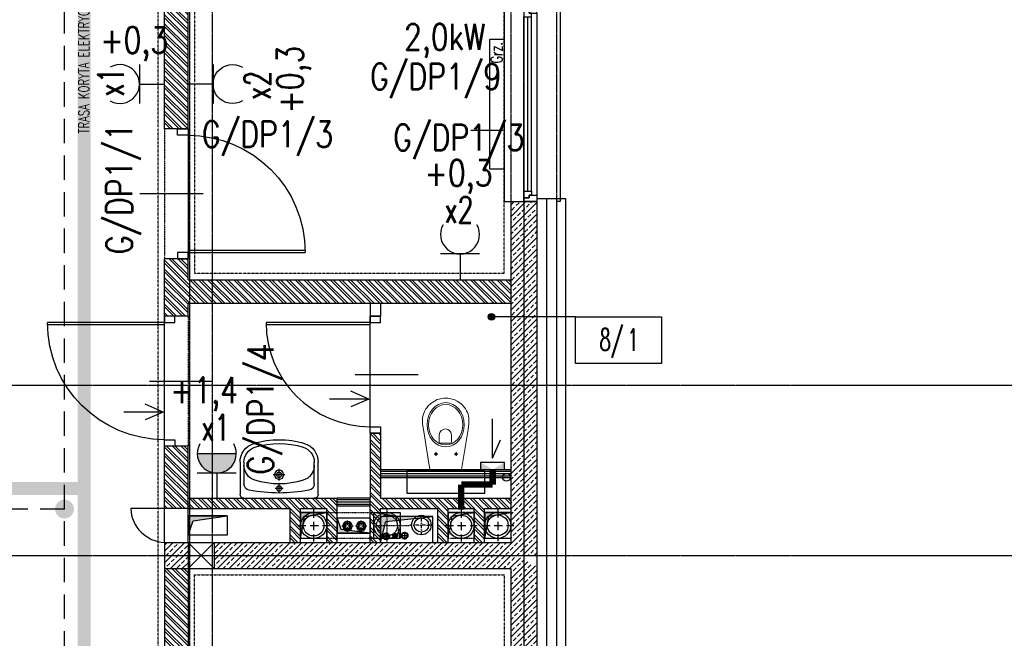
# Model space of a CAD drawing. Header units: inches. Extents: x 788 to 26783, y -4103 to 21.
# Tile 36 of 101: x 4852 to 5608, y -3355 to -2879. Entities that reach past the tile are written whole.
import ezdxf
from ezdxf.enums import TextEntityAlignment as Align

# ---------------------------------------------------------------- set-up
doc = ezdxf.new("R2010")
doc.units = ezdxf.units.IN
doc.header["$MEASUREMENT"] = 0
for name, pattern in [('00-inst$0$DASHDOT', [1, 0.5, -0.25, 0, -0.25]), ('CENTER', [2, 1.25, -0.25, 0.25, -0.25]), ('DASHDOT', [1, 0.5, -0.25, 0, -0.25]), ('DASHED', [0.75, 0.5, -0.25]), ('DASHED2', [0.375, 0.25, -0.125]), ('DIVIDE', [31.75, 12.7, -6.35, 0, -6.35, 0, -6.35]), ('HIDDEN', [9.525, 6.35, -3.175])]:
    doc.linetypes.add(name, pattern=pattern)
for name, color, linetype in [('Drz---drzwi', 5, 'Continuous'), ('E35', 6, 'Continuous'), ('E50', 3, 'Continuous'), ('E50kor', 3, 'Continuous'), ('Ins-co', 2, 'Continuous'), ('Ins-el-opis', 232, 'Continuous'), ('Ins-tele-opis', 216, 'Continuous'), ('Ins-went', 141, 'Continuous'), ('Ins-wod', 4, 'Continuous'), ('m-went-wywiew', 1, 'Continuous'), ('Mco-piony', 10, 'Continuous'), ('Mks-piony', 86, 'Continuous'), ('Mpoż-rury', 121, 'Continuous'), ('Okn---okna', 5, 'Continuous'), ('Opis-pom', 6, 'Continuous'), ('Opis_pom_ramka', 6, 'Continuous'), ('Os-osie glowne', 1, 'CENTER'), ('Sc-beton', 7, 'Continuous'), ('Sc-beton-hatch', 86, 'Continuous'), ('Sc-cegla pustak', 42, 'Continuous'), ('Sc-cegla pustak-hatch', 8, 'Continuous'), ('Sc-gk', 120, 'Continuous'), ('Sc-izolacja term-styropian', 151, 'STYROPIAN-KA'), ('Sc-kamien', 31, 'Continuous'), ('Sc-nadproza kon', 5, 'DASHED2'), ('Sc-silikat', 61, 'Continuous'), ('Sch-opis', 51, 'Continuous'), ('Suf-widok', 8, 'Continuous'), ('W-otwor-strop', 1, 'Continuous'), ('W-otwor-strop-nad', 126, 'DASHED2'), ('W-przebicia-ściany', 223, 'Continuous'), ('Wyp-sanitar', 131, 'Continuous')]:
    doc.layers.add(name, color=color, linetype=linetype)
doc.styles.add('KA wymiar', font='romans.shx', dxfattribs={"width": 0.6})
doc.styles.add('ROMANS', font='romans', dxfattribs={"width": 0.85})
doc.linetypes.add('BATTING', pattern='A,0.0001,-0.1,[134,ltypeshp.shx,S=0.1,R=0,X=-0.1,Y=0],-0.2,[134,ltypeshp.shx,S=0.1,R=180,X=0.1,Y=0],-0.1', length=0.4001)
doc.linetypes.add('STYROPIAN-KA', pattern='A,0.0001,-0.1,[135,ltypeshp.shx,S=0.1,R=0,X=-0.1,Y=0],0,[135,ltypeshp.shx,S=0.1,R=180,X=0.1,Y=0],-0.1', length=0.2001)
pattern_1 = [(135, (-46844.6223, 59645.477), (-3.36759605, -3.36759605), []), (135, (-46844.6223, 59647.722), (-3.36759605, -3.36759605), [])]
pattern_2 = [(45, (-46844.622, 59645.477), (-4.49012806, 4.49012806), []), (45, (-46840.132, 59645.477), (-4.49012806, 4.49012806), [3.175, -1.5875])]

# ---------------------------------------------------------------- blocks, each defined once
blk = doc.blocks.new('_0630_DRZWI_90')
at = {"ltscale": 7}
for p, q in [((5, 8), (5, 98)), ((6.8, 8), (6.8, 97.98))]:
    blk.add_line(p, q, dxfattribs=at)
at = {"ltscale": 25}
for p, q in [((50, 19.7), (50, -28.9)), ((5, 8), (0, 8)), ((0, 8), (5, 8)), ((0, 0), (0, 8)), ((95, 8), (5, 8)), ((5, 8), (5, 0)), ((95, 8), (95, 0)), ((100, 8), (95, 8)), ((100, 0), (100, 8)), ((5, 0), (0, 0)), ((5, 0), (0, 0)), ((95, 0), (100, 0)), ((95, 0), (100, 0))]:
    blk.add_line(p, q, dxfattribs=at)
at = {"ltscale": 7}
blk.add_arc((5, 8), 90, 0, 90, dxfattribs=at)
blk = doc.blocks.new('_GKJDFKG')
at = {"ltscale": 25}
for p, q in [((-8, -5), (-8, 0)), ((-8, 0), (-8, -5)), ((0, 0), (-8, 0)), ((0, -5), (0, 0)), ((0, -5), (0, 0)), ((-8, -85), (-8, -5)), ((-8, -5), (0, -5)), ((-19.7, -45), (28.9, -45)), ((-8, -85), (0, -85)), ((-8, -90), (-8, -85)), ((0, -90), (-8, -90)), ((0, -85), (0, -90)), ((0, -85), (0, -90))]:
    blk.add_line(p, q, dxfattribs=at)
at = {"ltscale": 7}
for p, q in [((-8, -5), (-88, -5)), ((-8, -6.8), (-87.98, -6.8))]:
    blk.add_line(p, q, dxfattribs=at)
blk.add_arc((-8, -5), 80, 180, 270)
blk = doc.blocks.new('umywalka_60x45')
at = {"ltscale": 25}
for p, q in [((-27, 0), (27, 0)), ((-30, -27.72), (-30, -3)), ((3, -7.5), (-3, -7.5)), ((0, -4.5), (0, -10.5)), ((30, -3), (30, -27.72)), ((-27, -27.72), (-27, -11.03)), ((0, -13.5), (0, -22.5)), ((27, -11.03), (27, -27.72)), ((4.5, -18), (-4.5, -18))]:
    blk.add_line(p, q, dxfattribs=at)
for centre, radius in [((0, -7.5), 2), ((0, -18), 3.5), ((0, -18), 2)]:
    blk.add_circle(centre, radius, dxfattribs=at)
for centre, radius, start, end in [((27, -3), 3, 0, 90), ((-27, -3), 3, 90, 180), ((-22, -11.03), 5, 100.52627, 180), ((0, -129.43), 125.43, 79.47373, 100.52627), ((22, -11.03), 5, 0, 79.47373), ((-15, -25.28), 12, 107.3129, 180), ((0, -73.4), 62.4, 72.6871, 107.3129), ((15, -25.28), 12, 0, 72.6871), ((-15, -27.72), 15, 180, 252.6871), ((-15, -27.72), 12, 180, 252.6871), ((15, -27.72), 12, 287.3129, 0), ((15, -27.72), 15, 287.3129, 0), ((0, 20.4), 65.4, 252.6871, 287.3129), ((0, 20.4), 62.4, 252.6871, 287.3129)]:
    blk.add_arc(centre, radius, start, end, dxfattribs=at)
blk = doc.blocks.new('_FKHJK')
for p, q in [((-10, 0), (-15, 0)), ((-15, 0), (-15, -150)), ((25, 0), (28, 0)), ((28, 0), (28, -150)), ((10, -5), (10, -145)), ((0, -142), (0, -8)), ((3, -142), (3, -8)), ((6, -142), (6, -8)), ((-15, -150), (-10, -150)), ((28, -150), (25, -150))]:
    blk.add_line(p, q)
at = {"linetype": 'DASHED2'}
for p, q in [((-10, 0), (-10, -150)), ((25, 0), (25, -150))]:
    blk.add_line(p, q, dxfattribs=at)
for points in [[(10, -5), (10, 0), (0, 0), (0, -3), (4, -3), (4, -5)], [(6, -8), (6, -5), (4, -5), (4, -3), (0, -3), (0, -5), (0, -8)], [(6, -142), (6, -145), (4, -145), (4, -147), (0, -147), (0, -145), (0, -142)], [(10, -145), (10, -150), (0, -150), (0, -147), (4, -147), (4, -145)]]:
    blk.add_lwpolyline(points, close=True)
blk = doc.blocks.new('_KOLO_WC_PODWIESZONE')
at = {"lineweight": 0}
for p, q in [((-12.21, 0), (-17.15, -30.7)), ((-12.21, 0), (12.21, 0)), ((12.21, 0), (17.15, -30.7)), ((-8.01, -11.98), (-9.42, -11.98)), ((-8.01, -11.98), (-8.01, -10.54)), ((-8.01, -11.98), (-6.53, -11.98)), ((-8.01, -11.98), (-8.01, -13.41)), ((7.49, -11.98), (6.08, -11.98)), ((7.49, -11.98), (7.49, -10.54)), ((7.49, -11.98), (8.97, -11.98)), ((7.49, -11.98), (7.49, -13.41)), ((-4.44, -21.51), (-4.44, -26.77)), ((-3.5, -20.21), (4, -20.21)), ((4.94, -21.51), (4.94, -26.77)), ((-17.15, -30.7), (-17.82, -35.14)), ((-17.82, -35.14), (-17.77, -39.69)), ((17.15, -30.7), (17.82, -35.14)), ((17.82, -35.14), (17.77, -39.69)), ((-17.77, -39.69), (-17.51, -41.08)), ((-17.51, -41.08), (-17.12, -42.53)), ((-17.12, -42.53), (-16.6, -43.93)), ((-16.6, -43.93), (-15.97, -45.29)), ((-15.97, -45.29), (-15.22, -46.59)), ((15.97, -45.29), (15.22, -46.59)), ((16.6, -43.93), (15.97, -45.29)), ((17.12, -42.53), (16.6, -43.93)), ((17.51, -41.08), (17.12, -42.53)), ((17.77, -39.69), (17.51, -41.08)), ((-15.22, -46.59), (-14.37, -47.83)), ((-14.37, -47.83), (-13.41, -48.99)), ((-13.41, -48.99), (-11.77, -50.6)), ((-11.77, -50.6), (-10, -51.94)), ((-10, -51.94), (-8.71, -52.72)), ((-8.71, -52.72), (-6.54, -53.77)), ((8.71, -52.72), (6.54, -53.77)), ((10, -51.94), (8.71, -52.72)), ((11.77, -50.6), (10, -51.94)), ((13.41, -48.99), (11.77, -50.6)), ((14.37, -47.83), (13.41, -48.99)), ((15.22, -46.59), (14.37, -47.83)), ((-6.54, -53.77), (-5.07, -54.25)), ((-5.07, -54.25), (-3.02, -54.72)), ((-3.02, -54.72), (-1.52, -54.92)), ((-1.52, -54.92), (0, -55)), ((1.52, -54.92), (0, -55)), ((3.02, -54.72), (1.52, -54.92)), ((5.07, -54.25), (3.02, -54.72)), ((6.54, -53.77), (5.07, -54.25))]:
    blk.add_line(p, q, dxfattribs=at)
for centre, radius, start, end in [((-3.24, -21.39), 1.2, 102.23395, 185.88986), ((3.75, -21.39), 1.2, 354.11014, 77.76605), ((0.25, -26.54), 4.7, 182.80221, 357.19779)]:
    blk.add_arc(centre, radius, start, end, dxfattribs=at)
for centre in [(-8.01, -11.98), (7.49, -11.98)]:
    blk.add_ellipse(centre, major_axis=(0.599, 0.599), ratio=1, start_param=5.497787, end_param=11.780972, dxfattribs=at)
for major_axis, ratio in [((0, -17), 0.838235), ((0, -15.54), 0.845174)]:
    blk.add_ellipse((0.05, -34.5), major_axis=major_axis, ratio=ratio, dxfattribs=at)
blk = doc.blocks.new('_STRZAŁKA_WENT')
for q in [(-6.02, -14.01), (0, -30.24), (6.02, -14.01)]:
    blk.add_line((0, 0), q)
blk = doc.blocks.new('_vxkdjhgkljhkgjhk')
for q in [(14.01, 6.02), (30.24, 0)]:
    blk.add_line((0, 0), q)
blk = doc.blocks.new('W160')
at = {"layer": 'm-went-wywiew', "color": 254, "linetype": 'HIDDEN'}
for p, q in [((-141996.39, 41106.12), (-141996.39, 41081.57)), ((-142008.66, 41093.85), (-141984.11, 41093.85))]:
    blk.add_line(p, q, dxfattribs=at)
at = {"layer": 'm-went-wywiew', "color": 254}
blk.add_circle((-141996.39, 41093.85), 10, dxfattribs=at)
at = {"layer": 'm-went-wywiew'}
blk.add_circle((-141996.39, 41093.85), 8, dxfattribs=at)
blk = doc.blocks.new('_opis_pom_metka')
at = {"layer": 'Opis_pom_ramka'}
blk.add_lwpolyline([(-33.13, 0), (32.87, 0), (32.87, -36), (-33.13, -36)], close=True, dxfattribs=at)
at = {"style": 'KA wymiar', "width": 0.6}
blk.add_attdef('KO/', text='', height=16.8, dxfattribs=at).set_placement((3.45, -25.87), align=Align.RIGHT)
blk.add_attdef('NR', (3.8, -26.16), '', height=16.8, dxfattribs=at)
blk = doc.blocks.new('pco')
at = {"layer": 'Mco-piony', "color": 9, "linetype": 'DASHDOT', "ltscale": 3}
for p, q in [((-2604.83, -19.79), (-2604.83, -8.89)), ((-2599.38, -14.34), (-2610.28, -14.34))]:
    blk.add_line(p, q, dxfattribs=at)
at = {"layer": 'Mco-piony', "color": 9}
blk.add_circle((-2604.83, -14.34), 4.53, dxfattribs=at)
at = {"layer": 'Mco-piony'}
blk.add_circle((-2604.83, -14.34), 3.2, dxfattribs=at)
at = {"layer": 'Mco-piony', "color": 8}
blk.add_circle((-2604.83, -14.34), 2.6, dxfattribs=at)
blk = doc.blocks.new('pion')
at = {"layer": 'Mpoż-rury', "color": 8}
for p, q in [((61201.15, 11076.35), (61207.15, 11076.35)), ((61204.15, 11079.35), (61204.15, 11073.35))]:
    blk.add_line(p, q, dxfattribs=at)
blk.add_circle((61204.13, 11076.35), 2.55, dxfattribs=at)
at = {"layer": 'Mpoż-rury'}
blk.add_circle((61204.15, 11076.35), 2, dxfattribs=at)
blk = doc.blocks.new('g2')
at = {"layer": 'E35'}
blk.add_line((15, 19.27), (-15, 19.27), dxfattribs=at)
blk.add_arc((0, 34.27), 15, 150, 30, dxfattribs=at)
at = {"layer": 'E50'}
blk.add_line((0, 19.27), (0, 0), dxfattribs=at)
blk = doc.blocks.new('G1')
at = {"layer": 'E35'}
blk.add_hatch(color=256, dxfattribs=at).paths.add_polyline_path([(10, 22.85), (-10, 22.85, 1)])
for p, q in [((-10, 22.85), (10, 22.85)), ((10, 12.85), (-10, 12.85))]:
    blk.add_line(p, q, dxfattribs=at)
blk.add_arc((0, 22.85), 10, 150, 30, dxfattribs=at)
at = {"layer": 'E50'}
blk.add_line((0, 12.85), (0, 0), dxfattribs=at)

msp = doc.modelspace()

# ---------------------------------------------------------------- hatches: boundary and pattern name
at = {"layer": 'Ins-went'}
h = msp.add_hatch(color=256, dxfattribs=at)
h.paths.add_polyline_path([(5224.12, -3225.03), (5214.94, -3225.03), (5224.12, -3219.52)])
h.paths.add_polyline_path([(5205.76, -3225.03), (5205.76, -3219.52), (5214.94, -3225.03)])
at = {"layer": 'Opis-pom'}
h = msp.add_hatch(color=256, dxfattribs=at)
edge = h.paths.add_edge_path()
edge.add_arc((5214.11, -3107.58), 2.5, 0, 360)
at = {"layer": 'Sc-beton-hatch'}
h = msp.add_hatch(dxfattribs=at)
h.set_pattern_fill('ANSI33', color=256, style=0)
h.set_pattern_definition(pattern_2)
h.paths.add_polyline_path([(5238.93, -3107.58), (5248.93, -3107.58), (5248.93, -3019.03), (5238.93, -3019.03)])
h.paths.add_polyline_path([(5238.93, -3019.03), (5228.93, -3019.03), (5228.93, -3107.58), (5238.93, -3107.58)])
h.paths.add_polyline_path([(5238.93, -3107.58), (5228.93, -3107.58), (5228.93, -3160.03), (5238.93, -3160.03)])
h.paths.add_polyline_path([(5248.93, -3107.58), (5238.93, -3107.58), (5238.93, -3160.03), (5248.93, -3160.03)])
h = msp.add_hatch(dxfattribs=at)
h.set_pattern_fill('ANSI33', color=256, style=0)
h.set_pattern_definition(pattern_2)
h.paths.add_polyline_path([(5248.93, -3160.03), (5238.93, -3160.03), (5238.93, -3238.79), (5248.93, -3237.32)])
h.paths.add_polyline_path([(5238.93, -3160.03), (5228.93, -3160.03), (5228.93, -3240.27), (5238.93, -3238.79)])
h.paths.add_polyline_path([(5238.93, -3238.79), (5228.93, -3240.27), (5228.93, -3267.72), (5238.93, -3267.55)])
h.paths.add_polyline_path([(5238.93, -3267.55), (5248.93, -3267.38), (5248.93, -3237.32), (5238.93, -3238.79)])
h = msp.add_hatch(dxfattribs=at)
h.set_pattern_fill('ANSI33', color=256, style=0)
h.set_pattern_definition(pattern_2)
h.paths.add_polyline_path([(5238.93, -3355.03), (5228.93, -3355.03), (5228.93, -3501.03), (5238.93, -3501.03)])
h.paths.add_polyline_path([(5248.93, -3355.03), (5238.93, -3355.03), (5238.93, -3501.03), (5248.93, -3501.03)])
h.paths.add_polyline_path([(5248.93, -3299.59), (5238.93, -3294.17), (5238.93, -3355.03), (5248.93, -3355.03)])
h.paths.add_polyline_path([(5238.93, -3294.17), (5233.14, -3291.03), (5161.67, -3291.03), (5162.27, -3301.03), (5228.93, -3301.03), (5228.93, -3355.03), (5238.93, -3355.03)])
h.paths.add_polyline_path([(5248.93, -3267.38), (5238.93, -3267.55), (5238.93, -3291.03), (5248.93, -3291.03)])
h.paths.add_polyline_path([(5238.93, -3267.55), (5228.93, -3267.72), (5228.93, -3277.89), (5228.93, -3281.03), (5214.7, -3281.03), (5233.14, -3291.03), (5238.93, -3291.03)])
h.paths.add_polyline_path([(5214.7, -3281.03), (5161.06, -3281.03), (5161.67, -3291.03), (5233.14, -3291.03)])
h.paths.add_polyline_path([(5161.06, -3281.03), (5148.93, -3281.03), (5149.84, -3291.03), (5161.67, -3291.03)])
h.paths.add_polyline_path([(5161.67, -3291.03), (5149.84, -3291.03), (5150.76, -3301.03), (5162.27, -3301.03)])
h.paths.add_polyline_path([(5148.93, -3281.03), (5141.16, -3281.03), (5142.41, -3291.03), (5149.84, -3291.03)])
h.paths.add_polyline_path([(5149.84, -3291.03), (5142.41, -3291.03), (5143.66, -3301.03), (5150.76, -3301.03)])
h.paths.add_polyline_path([(5142.41, -3291.03), (5099.58, -3291.03), (5094.52, -3301.03), (5143.66, -3301.03)])
h.paths.add_polyline_path([(5141.16, -3281.03), (5128.93, -3281.03), (5104.65, -3281.03), (5099.58, -3291.03), (5142.41, -3291.03)])
h.paths.add_polyline_path([(5104.65, -3281.03), (5077.39, -3281.03), (5077.1, -3291.03), (5099.58, -3291.03)])
h.paths.add_polyline_path([(5099.58, -3291.03), (5077.1, -3291.03), (5076.8, -3301.03), (5094.52, -3301.03)])
h.paths.add_polyline_path([(5077.1, -3291.03), (5000.93, -3291.03), (5000.93, -3301.03), (5076.8, -3301.03)])
h.paths.add_polyline_path([(5077.39, -3281.03), (5000.93, -3281.03), (5000.93, -3291.03), (5077.1, -3291.03)])
h.paths.add_polyline_path([(4980.93, -3291.03), (4962.93, -3291.03), (4962.93, -3301.03), (4980.93, -3301.03)])
h.paths.add_polyline_path([(4980.93, -3281.03), (4962.93, -3281.03), (4962.93, -3291.03), (4980.93, -3291.03)])
h.paths.add_polyline_path([(5230.46, -3305.08), (5247.39, -3305.08), (5247.39, -3322.33), (5230.46, -3322.33)], flags=9)
h.paths.add_polyline_path([(5172.95, -3299.49), (5172.95, -3282.57), (5190.2, -3282.57), (5190.2, -3299.49)], flags=9)
h.paths.add_polyline_path([(5086.55, -3295.38), (5086.55, -3278.46), (5103.8, -3278.46), (5103.8, -3295.38)], flags=9)
at = {"layer": 'Sc-cegla pustak-hatch'}
h = msp.add_hatch(dxfattribs=at)
h.set_pattern_fill('ANSI32', color=256, scale=0.5, angle=90, style=0)
h.set_pattern_definition(pattern_1)
h.paths.add_polyline_path([(4980.93, -2826.03), (4962.93, -2826.03), (4962.93, -2963.03), (4980.93, -2963.03)])
h.paths.add_polyline_path([(4980.93, -2826.03), (4980.93, -2799.03), (4962.93, -2799.03), (4962.93, -2826.03)])
h.paths.add_polyline_path([(5020.93, -2759.03), (5020.93, -2695.03), (5002.93, -2695.03), (5002.93, -2759.03), (4962.93, -2759.03), (4962.93, -2779.03), (4980.93, -2779.03), (4980.93, -2777.03), (5078.17, -2777.03), (5078.17, -2759.03)])
h.paths.add_polyline_path([(5090.93, -2759.03), (5078.17, -2759.03), (5078.17, -2777.03), (5175.18, -2777.03), (5175.28, -2759.03), (5108.93, -2759.03), (5108.93, -2695.03), (5090.93, -2695.03)])
h.paths.add_polyline_path([(5228.93, -2777.03), (5228.93, -2759.03), (5175.28, -2759.03), (5175.18, -2777.03)])
h.paths.add_polyline_path([(4963.96, -2789.08), (4979.89, -2789.08), (4979.89, -2806.33), (4963.96, -2806.33)], flags=9)
h.paths.add_polyline_path([(5003.96, -2730.28), (5019.89, -2730.28), (5019.89, -2747.53), (5003.96, -2747.53)], flags=24)
h.paths.add_polyline_path([(5005.78, -2790.31), (5071.14, -2790.31), (5071.14, -2774.23), (5005.78, -2774.23)], flags=9)
h.paths.add_polyline_path([(5009.7, -2961.98), (5009.7, -2771.52), (4989.13, -2771.52), (4989.13, -2961.98)], flags=9)
h.paths.add_polyline_path([(5091.96, -2730.28), (5107.89, -2730.28), (5107.89, -2747.53), (5091.96, -2747.53)], flags=24)
h.paths.add_polyline_path([(5172.95, -2776), (5172.95, -2760.06), (5190.2, -2760.06), (5190.2, -2776)], flags=9)
h = msp.add_hatch(dxfattribs=at)
h.set_pattern_fill('ANSI32', color=256, scale=0.5, angle=90, style=0)
h.set_pattern_definition(pattern_1)
h.paths.add_polyline_path([(4999.63, -3079.03), (4999.63, -3097.03), (5228.93, -3097.03), (5228.93, -3079.03)])
h.paths.add_polyline_path([(4999.63, -3097.03), (4999.63, -3079.03), (4982.13, -3079.03), (4982.13, -3097.03)])
h.paths.add_polyline_path([(4982.13, -3079.03), (4980.93, -3079.03), (4980.93, -3063.03), (4972.93, -3063.03), (4962.93, -3063.03), (4962.93, -3107.03), (4970.93, -3107.03), (4980.93, -3107.03), (4980.93, -3097.03), (4982.13, -3097.03)])
h.paths.add_polyline_path([(5172.95, -3096), (5172.95, -3080.06), (5190.2, -3080.06), (5190.2, -3096)], flags=24)
h = msp.add_hatch(dxfattribs=at)
h.set_pattern_fill('ANSI32', color=256, scale=0.5, angle=90, style=0)
h.set_pattern_definition(pattern_1)
h.paths.add_polyline_path([(4982.13, -3247.03), (4980.93, -3247.03), (4980.93, -3255.03), (4982.13, -3255.03)])
h.paths.add_polyline_path([(4999.63, -3247.03), (4982.13, -3247.03), (4982.13, -3255.03), (4999.63, -3255.03)])
h.paths.add_polyline_path([(5095.48, -3247.03), (4999.63, -3247.03), (4999.63, -3255.03), (5059.48, -3255.03), (5059.48, -3281.03), (5067.48, -3281.03), (5067.48, -3255.03), (5087.48, -3255.03), (5087.48, -3258.03), (5095.48, -3258.03)])
h.paths.add_polyline_path([(5095.48, -3258.03), (5087.48, -3258.03), (5087.48, -3278.03), (5095.48, -3278.03)], flags=16)
h.paths.add_polyline_path([(5095.48, -3278.03), (5087.48, -3278.03), (5087.48, -3281.03), (5095.48, -3281.03)])
h.paths.add_polyline_path([(5123.81, -3258.03), (5120.93, -3258.03), (5120.93, -3278.03), (5123.81, -3278.03)], flags=17)
h.paths.add_polyline_path([(5128.93, -3278.03), (5123.81, -3278.03), (5120.93, -3278.03), (5120.93, -3281.03), (5128.93, -3281.03)], flags=17)
h.paths.add_polyline_path([(5128.93, -3276.76, -0.271489), (5123.81, -3268.03), (5123.81, -3278.03), (5128.93, -3278.03)], flags=17)
h.paths.add_polyline_path([(5125.81, -3268.03, -0.232537), (5128.93, -3261.7), (5128.93, -3261.03), (5128.93, -3259.31, 0.271489), (5123.81, -3268.03, 0.271489), (5128.93, -3276.76), (5128.93, -3274.37, -0.232537)], flags=17)
h.paths.add_polyline_path([(5128.93, -3261.7, 0.232537), (5125.81, -3268.03, 0.232537), (5128.93, -3274.37)], flags=16)
h.paths.add_polyline_path([(5128.93, -3259.31), (5128.93, -3258.93), (5123.81, -3258.03), (5123.81, -3258.03), (5123.81, -3268.03, -0.271489)], flags=17)
h.paths.add_polyline_path([(5128.93, -3258.03), (5123.81, -3258.03), (5128.93, -3258.93)], flags=17)
h.paths.add_polyline_path([(5128.93, -3255.03), (5172.81, -3255.03), (5172.81, -3281.03), (5180.81, -3281.03), (5180.81, -3255.03), (5190.81, -3255.03), (5190.81, -3247.03), (5128.93, -3247.03), (5128.93, -3197.03), (5120.93, -3197.03), (5120.93, -3247.03), (5120.93, -3258.03), (5123.81, -3258.03), (5128.93, -3258.03)])
h.paths.add_polyline_path([(5228.93, -3247.03), (5190.81, -3247.03), (5190.81, -3255.03), (5200.81, -3255.03), (5200.81, -3257.89), (5200.93, -3257.89), (5200.81, -3257.91), (5200.81, -3273.5), (5208.81, -3277.84), (5208.81, -3255.03), (5228.93, -3255.03)])
h.paths.add_polyline_path([(5200.81, -3273.5), (5200.81, -3277.89), (5200.81, -3281.03), (5208.81, -3281.03), (5208.81, -3277.84)])
h = msp.add_hatch(dxfattribs=at)
h.set_pattern_fill('ANSI32', color=256, scale=0.5, angle=90, style=0)
h.set_pattern_definition(pattern_1)
h.paths.add_polyline_path([(4980.93, -3207.03), (4962.93, -3207.03), (4962.93, -3248.87), (4977.91, -3255.03), (4980.93, -3255.03)])
h.paths.add_polyline_path([(4962.93, -3248.87), (4962.93, -3255.03), (4977.91, -3255.03)], flags=17)
h = msp.add_hatch(dxfattribs=at)
h.set_pattern_fill('ANSI32', color=256, scale=0.5, angle=90, style=0)
h.set_pattern_definition(pattern_1)
h.paths.add_polyline_path([(4980.93, -3375.03), (4980.93, -3355.03), (4962.93, -3355.03), (4962.93, -3375.03)])
h.paths.add_polyline_path([(4962.93, -3355.03), (4980.93, -3355.03), (4980.93, -3312.62), (4962.93, -3312.62)])
h.paths.add_polyline_path([(4962.93, -3301.03), (4962.93, -3312.62), (4980.93, -3312.62), (4980.93, -3301.03)])
h.paths.add_polyline_path([(4963.96, -3305.08), (4979.89, -3305.08), (4979.89, -3322.33), (4963.96, -3322.33)], flags=9)
at = {"layer": 'W-otwor-strop'}
for points in [[(5087.48, -3258.03), (5067.48, -3258.03), (5067.48, -3278.03), (5070.48, -3261.03)], [(5228.93, -3257.89), (5208.93, -3257.89), (5208.93, -3277.89), (5211.93, -3260.89)], [(5010.93, -3260.53), (4980.93, -3260.53), (4980.93, -3275.53), (4984.93, -3264.53)], [(5095.48, -3262.04), (5095.48, -3274.02), (5120.93, -3274.02), (5098.48, -3271.02)], [(5168.93, -3261.03), (5128.93, -3261.03), (5128.93, -3281.03), (5132.93, -3265.03)]]:
    msp.add_hatch(color=256, dxfattribs=at).paths.add_polyline_path(points)

# ---------------------------------------------------------------- linework, layer by layer
at = {"layer": 'Drz---drzwi'}
msp.add_lwpolyline([(4962.93, -3255.03), (4936.93, -3255.03)], dxfattribs=at)
msp.add_arc((4964.13, -3253.82), 27.23, 182.5399, 267.4601, dxfattribs=at)
at = {"layer": 'E50', "const_width": 7}
msp.add_lwpolyline([(4889.83, -3255.38, 1), (4882.33, -3255.38, 1)], format="xyb", close=True, dxfattribs=at)
at = {"layer": 'E50kor', "linetype": 'DASHED2', "ltscale": 75}
for p, q in [((4886.08, -3508.53), (4886.08, -2742.84)), ((4886.08, -3255.38), (4462.37, -3255.38))]:
    msp.add_line(p, q, dxfattribs=at)
at = {"layer": 'E50kor', "const_width": 10}
for points in [[(4901.08, -2639.53), (4901.08, -3645.51), (4954.55, -3645.51)], [(4901.08, -3239.57), (4462.88, -3239.57)]]:
    msp.add_lwpolyline(points, dxfattribs=at)
at = {"layer": 'Ins-co'}
msp.add_lwpolyline([(5212.86, -2894.03), (5223.86, -2894.03), (5223.86, -2994.03), (5212.86, -2994.03)], close=True, dxfattribs=at)
at = {"layer": 'Ins-tele-opis'}
msp.add_lwpolyline([(4980.93, -3260.53), (5010.93, -3260.53), (5010.93, -3275.53), (4980.93, -3275.53)], close=True, dxfattribs=at)
at = {"layer": 'Ins-went', "linetype": 'DASHED2', "ltscale": 0.3}
msp.add_line((5133.81, -3255.76), (5133.81, -3280.31), dxfattribs=at)
at = {"layer": 'Ins-went'}
msp.add_lwpolyline([(5224.12, -3219.52), (5205.76, -3219.52), (5205.76, -3225.03), (5224.12, -3225.03)], close=True, dxfattribs=at)
at = {"layer": 'Ins-went', "const_width": 5}
for points in [[(5214.94, -3225.03), (5214.94, -3236.54)], [(5190.81, -3255.8), (5190.81, -3236.54)], [(5214.94, -3236.54), (5190.81, -3236.54)]]:
    msp.add_lwpolyline(points, dxfattribs=at)
at = {"layer": 'Ins-went', "linetype": 'DASHED2', "ltscale": 0.3}
for radius in [10, 8]:
    msp.add_circle((5133.81, -3268.03), radius, dxfattribs=at)
at = {"layer": 'Ins-wod', "linetype": 'DASHED2'}
for points in [[(4999.63, -3509.03), (4999.63, -2782.03)], [(4982.13, -2798.03), (4982.13, -3457.34)]]:
    msp.add_lwpolyline(points, dxfattribs=at)
at = {"layer": 'm-went-wywiew', "color": 254, "linetype": 'DASHED', "ltscale": 0.2}
msp.add_line((5126.65, -3268.03), (5151.2, -3268.03), dxfattribs=at)
for points in [[(5077.48, -3258.03), (5138.93, -3258.03)], [(5138.93, -3278.03), (5077.48, -3278.03)]]:
    msp.add_lwpolyline(points, dxfattribs=at)
at = {"layer": 'Mks-piony', "color": 8, "linetype": '00-inst$0$DASHDOT', "ltscale": 5}
for p, q in [((5160.25, -3275.14), (5160.25, -3260.14)), ((5168.45, -3267.64), (5151.43, -3267.64))]:
    msp.add_line(p, q, dxfattribs=at)
at = {"layer": 'Mks-piony'}
msp.add_circle((5160.25, -3267.64), 5.5, dxfattribs=at)
at = {"layer": 'Opis-pom'}
for points in [[(5198.12, -2964.19), (5222.75, -2964.19)], [(5278.61, -3107.58), (5214.11, -3107.58)]]:
    msp.add_lwpolyline(points, dxfattribs=at)
msp.add_circle((5214.11, -3107.58), 2.5, dxfattribs=at)
at = {"layer": 'Os-osie glowne'}
for points in [[(5238.93, -2460.03), (5238.93, -4022.92)], [(3863.93, -3160.03), (6552.16, -3160.03)], [(3863.93, -3291.03), (6552.16, -3291.03)]]:
    msp.add_lwpolyline(points, dxfattribs=at)
at = {"layer": 'Sc-beton'}
msp.add_line((5248.93, -3019.03), (5248.93, -3501.03), dxfattribs=at)
for points in [[(5228.93, -3019.03), (5228.93, -3281.03)], [(5228.93, -3019.03), (5248.93, -3019.03)], [(4962.93, -3281.03), (5228.93, -3281.03)], [(4962.93, -3281.03), (4962.93, -3301.03)], [(4962.93, -3301.03), (5228.93, -3301.03)], [(5228.93, -3301.03), (5228.93, -3501.03)]]:
    msp.add_lwpolyline(points, dxfattribs=at)
at = {"layer": 'Sc-cegla pustak'}
for points in [[(4962.93, -2963.03), (4962.93, -2759.03)], [(4980.93, -2963.03), (4980.93, -2777.03)], [(4980.93, -2963.03), (4962.93, -2963.03)], [(4962.93, -3107.03), (4962.93, -3063.03)], [(4980.93, -3063.03), (4962.93, -3063.03)], [(4980.93, -3079.03), (4980.93, -3063.03)], [(4980.93, -3079.03), (5228.93, -3079.03)], [(4980.93, -3107.03), (4980.93, -3097.03)], [(4980.93, -3097.03), (5228.93, -3097.03)], [(4980.93, -3107.03), (4962.93, -3107.03)], [(4962.93, -3281.03), (4962.93, -3207.03)], [(4980.93, -3207.03), (4962.93, -3207.03)], [(4980.93, -3281.03), (4980.93, -3207.03)], [(4980.93, -3255.03), (4962.93, -3255.03)], [(4962.93, -3301.03), (4962.93, -3375.03)], [(4980.93, -3301.03), (4980.93, -3375.03)]]:
    msp.add_lwpolyline(points, dxfattribs=at)
at = {"layer": 'Sc-gk'}
for points in [[(5128.93, -3225.03), (5228.93, -3225.03)], [(5128.93, -3226.23), (5228.93, -3226.23)], [(5128.93, -3229.83), (5228.93, -3229.83)], [(5128.93, -3231.03), (5228.93, -3231.03)], [(5120.93, -3247.03), (5095.48, -3247.03)], [(5120.93, -3248.23), (5095.48, -3248.23)], [(5120.93, -3251.83), (5095.48, -3251.83)], [(5120.93, -3253.03), (5095.48, -3253.03)]]:
    msp.add_lwpolyline(points, dxfattribs=at)
at = {"layer": 'Sc-gk', "linetype": 'BATTING', "ltscale": 0.09}
for points in [[(5128.93, -3228.03), (5228.93, -3228.03)], [(5120.93, -3250.03), (5095.48, -3250.03)]]:
    msp.add_lwpolyline(points, dxfattribs=at)
at = {"layer": 'Sc-izolacja term-styropian', "linetype": 'BATTING', "ltscale": 0.35}
msp.add_line((5256.43, -3016.53), (5256.43, -3503.53), dxfattribs=at)
at = {"layer": 'Sc-izolacja term-styropian', "linetype": 'ByBlock'}
msp.add_line((5263.93, -3016.53), (5263.93, -3503.53), dxfattribs=at)
msp.add_lwpolyline([(5248.93, -3016.53), (5263.93, -3016.53)], dxfattribs=at)
at = {"layer": 'Sc-kamien'}
msp.add_lwpolyline([(5263.93, -3016.53), (5270.93, -3016.53), (5270.93, -3503.53), (5263.93, -3503.53)], dxfattribs=at)
at = {"layer": 'Sc-nadproza kon', "linetype": 'DASHDOT', "ltscale": 0.5}
for points in [[(4962.93, -2963.03), (4962.93, -3063.03)], [(4980.93, -3107.03), (4980.93, -3207.03)]]:
    msp.add_lwpolyline(points, dxfattribs=at)
at = {"layer": 'Sc-silikat'}
for p, q in [((5120.93, -3281.03), (5120.93, -3247.03)), ((5128.93, -3281.03), (5128.93, -3255.03)), ((5172.81, -3281.03), (5172.81, -3255.03)), ((5180.81, -3281.03), (5180.81, -3255.03)), ((5200.81, -3281.03), (5200.81, -3255.03)), ((5208.81, -3281.03), (5208.81, -3255.03))]:
    msp.add_line(p, q, dxfattribs=at)
for points in [[(5120.93, -3097.03), (5120.93, -3107.03)], [(5128.93, -3097.03), (5128.93, -3107.03)], [(5120.93, -3107.03), (5128.93, -3107.03)], [(5120.93, -3197.03), (5120.93, -3247.03)], [(5120.93, -3197.03), (5128.93, -3197.03)], [(5128.93, -3197.03), (5128.93, -3247.03)], [(4980.93, -3247.03), (5095.48, -3247.03)], [(5095.48, -3281.03), (5095.48, -3247.03)], [(5128.93, -3247.03), (5228.93, -3247.03)], [(5128.93, -3247.03), (5228.93, -3247.03)], [(4980.93, -3255.03), (5059.48, -3255.03)], [(4980.93, -3255.03), (5059.48, -3255.03)], [(5059.48, -3281.03), (5059.48, -3255.03)], [(5067.48, -3255.03), (5087.48, -3255.03)], [(5067.48, -3255.03), (5087.48, -3255.03)], [(5067.48, -3281.03), (5067.48, -3255.03)], [(5087.48, -3281.03), (5087.48, -3255.03)], [(5128.93, -3255.03), (5172.81, -3255.03)], [(5180.81, -3255.03), (5200.81, -3255.03)], [(5208.81, -3255.03), (5228.93, -3255.03)]]:
    msp.add_lwpolyline(points, dxfattribs=at)
at = {"layer": 'Sch-opis'}
msp.add_lwpolyline([(5128.93, -3231.03), (5228.93, -3231.03)], dxfattribs=at)
msp.add_circle((5225.6, -3231.03), 3, dxfattribs=at)
at = {"layer": 'Suf-widok', "linetype": 'DIVIDE', "ltscale": 0.02}
for points in [[(4707.93, -2700.03), (4707.93, -3055.03), (4734.93, -3055.03), (4734.93, -3175.03), (4438.93, -3175.03), (4438.93, -3370.03), (4368.93, -3370.03), (4368.93, -3516.03), (4957.93, -3516.03), (4957.93, -2700.03)], [(5223.93, -2782.03), (5223.93, -2782.03), (4985.93, -2782.03), (4985.93, -3074.03), (5223.93, -3074.03), (5223.93, -2782.03)], [(4985.93, -3306.03), (5223.93, -3306.03), (5223.93, -3772.03), (4985.93, -3772.03)]]:
    msp.add_lwpolyline(points, close=True, dxfattribs=at)
at = {"layer": 'W-otwor-strop'}
for points in [[(5067.48, -3258.03), (5087.48, -3258.03), (5087.48, -3278.03), (5067.48, -3278.03)], [(5087.48, -3258.03), (5067.48, -3258.03), (5067.48, -3278.03), (5067.48, -3278.03), (5070.48, -3261.03)], [(5208.93, -3257.89), (5228.93, -3257.89), (5228.93, -3277.89), (5208.93, -3277.89)], [(5228.93, -3257.89), (5208.93, -3257.89), (5208.93, -3277.89), (5208.93, -3277.89), (5211.93, -3260.89)], [(4980.93, -3260.53), (5010.93, -3260.53), (5010.93, -3275.53), (4980.93, -3275.53)], [(5010.93, -3260.53), (4980.93, -3260.53), (4980.93, -3275.53), (4984.93, -3264.53)], [(5095.48, -3274.02), (5095.48, -3262.04), (5120.93, -3262.04), (5120.93, -3274.02)], [(5128.93, -3261.03), (5128.93, -3281.03), (5168.93, -3281.03), (5168.93, -3261.03)], [(5168.93, -3261.03), (5128.93, -3261.03), (5128.93, -3281.03), (5132.93, -3265.03)]]:
    msp.add_lwpolyline(points, close=True, dxfattribs=at)
msp.add_lwpolyline([(5095.48, -3262.04), (5095.48, -3274.02), (5120.93, -3274.02), (5098.48, -3271.02), (5095.48, -3262.04)], dxfattribs=at)
at = {"layer": 'W-otwor-strop-nad'}
for points in [[(5123.81, -3258.03), (5143.81, -3258.03), (5143.81, -3278.03), (5143.81, -3278.03), (5140.81, -3261.03)], [(5123.81, -3258.03), (5143.81, -3258.03), (5143.81, -3278.03), (5123.81, -3278.03)]]:
    msp.add_lwpolyline(points, close=True, dxfattribs=at)
at = {"layer": 'W-otwor-strop-nad', "linetype": 'DASHDOT', "ltscale": 0.5}
for points in [[(5200.93, -3257.89), (5180.81, -3257.89), (5180.81, -3277.89), (5180.81, -3277.89), (5183.81, -3260.89)], [(5180.81, -3257.89), (5200.81, -3257.89), (5200.81, -3277.89), (5180.81, -3277.89)]]:
    msp.add_lwpolyline(points, close=True, dxfattribs=at)
at = {"layer": 'W-otwor-strop-nad', "linetype": 'Continuous', "ltscale": 0.5}
msp.add_circle((5160.25, -3267.64), 7.5, dxfattribs=at)
at = {"layer": 'W-przebicia-ściany'}
for points in [[(4980.93, -3281.03), (4980.93, -3301.03)], [(5000.93, -3281.03), (4980.93, -3301.03)], [(4980.93, -3281.03), (5000.93, -3301.03)], [(5000.93, -3281.03), (5000.93, -3301.03)]]:
    msp.add_lwpolyline(points, dxfattribs=at)
at = {"layer": 'Wyp-sanitar'}
msp.add_lwpolyline([(5148.93, -3226.23), (5148.93, -3243.23), (5208.93, -3243.23), (5208.93, -3226.23)], close=True, dxfattribs=at)

# ---------------------------------------------------------------- block references
at = {"layer": 'Drz---drzwi', "xscale": -1}
for p, rotation in [((4972.93, -3063.03), 270), ((4970.93, -3107.03), 90)]:
    msp.add_blockref('_0630_DRZWI_90', p, dxfattribs=dict(at, rotation=rotation))
at = {"layer": 'Drz---drzwi'}
msp.add_blockref('_GKJDFKG', (5128.93, -3107.03), dxfattribs=at)
at = {"layer": 'E35', "rotation": 90}
msp.add_blockref('g2', (4962.93, -2928.63), dxfattribs=at)
at = {"layer": 'E35', "xscale": -1, "rotation": 270}
msp.add_blockref('g2', (4980.93, -2928.63), dxfattribs=at)
at = {"layer": 'E35'}
msp.add_blockref('g2', (5189.92, -3078.55), dxfattribs=at)
at = {"layer": 'E35', "xscale": 1.5, "yscale": 1.5, "zscale": 1.5}
msp.add_blockref('G1', (5003.03, -3247.03), dxfattribs=at)
at = {"layer": 'Ins-went', "xscale": -1, "rotation": 270}
for name, p in [('_STRZAŁKA_WENT', (5119.93, -3170.77)), ('_STRZAŁKA_WENT', (4961.93, -3180.77)), ('_vxkdjhgkljhkgjhk', (5214.94, -3216.22))]:
    msp.add_blockref(name, p, dxfattribs=at)
at = {"layer": 'm-went-wywiew'}
for p in [(147073.86, -44361.88), (147187.2, -44361.92), (147215.31, -44361.73)]:
    msp.add_blockref('W160', p, dxfattribs=at)
at = {"layer": 'Mco-piony', "xscale": -0.799999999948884, "yscale": 0.8000000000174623, "zscale": 0.8, "rotation": 89.99864880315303}
for p in [(5091.86, -5352.38, 0), (5102.39, -5352.38, 0)]:
    msp.add_blockref('pco', p, dxfattribs=at)
at = {"layer": 'Mpoż-rury'}
for p in [(-56071.01, -14352.71), (-56056.78, -14352.16)]:
    msp.add_blockref('pion', p, dxfattribs=at)
at = {"layer": 'Mpoż-rury', "xscale": 0.6999999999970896, "yscale": 0.6999999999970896, "zscale": 0.7}
msp.add_blockref('pion', (-37702.71, -11029.12), dxfattribs=at)
at = {"layer": 'Okn---okna'}
msp.add_blockref('_FKHJK', (5238.93, -2869.03), dxfattribs=at)
at = {"layer": 'Opis-pom'}
ref = msp.add_blockref('_opis_pom_metka', (5311.73, -3107.58), dxfattribs=at)
ref.add_attrib('KO/', '8/', dxfattribs={"layer": '0', "height": 16.8, "style": 'KA wymiar', "width": 0.6}).set_placement((5315.26, -3133.44), align=Align.RIGHT)
ref.add_attrib('NR', '1', (5318.49, -3133.74), dxfattribs={"layer": '0', "height": 16.8, "style": 'KA wymiar', "width": 0.6})
at = {"layer": 'Wyp-sanitar', "rotation": 180}
msp.add_blockref('_KOLO_WC_PODWIESZONE', (5178.93, -3225.03), dxfattribs=at)
at = {"layer": 'Wyp-sanitar', "xscale": -1, "rotation": 180}
msp.add_blockref('umywalka_60x45', (5050.93, -3247.03), dxfattribs=at)

# ---------------------------------------------------------------- texts
at = {"layer": 'E35', "style": 'ROMANS', "width": 0.8}
for s, p in [('2,0kW', (5178.09, -2895.45)), ('G/DP1/9', (5171.19, -2924.27)), ('G/DP1/3', (5188.95, -2971.06))]:
    msp.add_text(s, height=20, dxfattribs=at).set_placement(p, align=Align.MIDDLE)
at = {"layer": 'E35', "style": 'ROMANS'}
for s, rotation, width, p in [('+0,3', 360, 0.8, (4939.66, -2897.88)), ('+0,3', 90, 0.8, (5062.33, -2925.2)), ('x1', 90, 0.7, (4921.54, -2927)), ('x2', 90, 0.7, (5034.26, -2929.56)), ('G/DP1/3', 360, 0.8, (5041.98, -2968.65)), ('G/DP1/1', 90, 0.8, (4929.54, -3009.04)), ('+0,3', 360, 0.8, (5188.83, -3000.04)), ('x2', 360, 0.7, (5188.99, -3025.22)), ('G/DP1/4', 90, 0.8, (5038.06, -3178.35)), ('+1,4', 360, 0.8, (4993.3, -3167.1)), ('x1', 360, 0.7, (5002.1, -3192.68))]:
    msp.add_text(s, height=20, rotation=rotation, dxfattribs=dict(at, width=width)).set_placement(p, align=Align.MIDDLE)
at = {"layer": 'Ins-co', "style": 'ROMANS', "width": 0.7}
msp.add_text('Grz.', height=9, rotation=90, dxfattribs=at).set_placement((5222.47, -2912.72, 0))
at = {"layer": 'Ins-el-opis', "style": 'ROMANS', "width": 0.7}
msp.add_text('TRASA KORYTA ELEKTRYCZNEGO', height=8.1, rotation=90, dxfattribs=at).set_placement((4904.9, -2966.75))

doc.saveas('drawing.dxf')
